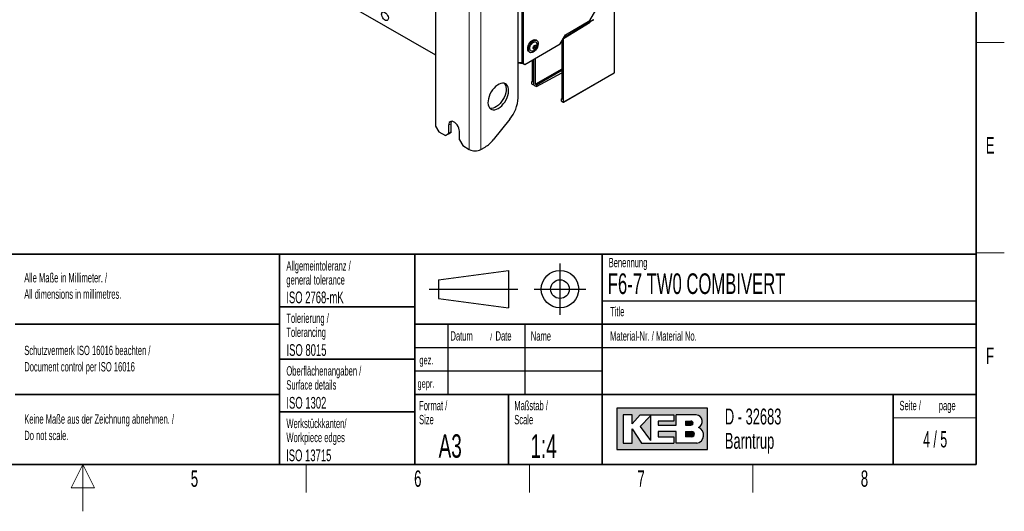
# Paper-space layout 'Blatt4' of a CAD drawing. Header units: millimetres. Extents: x 5 to 418, y 2 to 292.
# Tile 59 of 71: x 203 to 414, y 2 to 107. Entities that reach past the tile are written whole.
import ezdxf

# ---------------------------------------------------------------- set-up
doc = ezdxf.new("R2010")
doc.units = ezdxf.units.MM
doc.layers.add('SLD-0', color=7, linetype='Continuous')
doc.styles.add('SLDTEXTSTYLE0', font='TXT', dxfattribs={"width": 0.7})
doc.styles.add('SLDTEXTSTYLE1', font='TXT', dxfattribs={"width": 0.605})
doc.styles.add('SLDTEXTSTYLE2', font='TXT', dxfattribs={"width": 0.563})

# ---------------------------------------------------------------- blocks, each defined once
blk = doc.blocks.new('SW_NOTE_0_56')
at = {"layer": 'SLD-0', "color": 0, "attachment_point": 1}
for s, insert, char_height, style in [('Basisgerät mit Zubehör', (0, 6.4802509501), 5.0270833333, 'SLDTEXTSTYLE0'), ('basic device with accessories', (1.34835, -0.0238141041), 3.5956, 'SLDTEXTSTYLE1')]:
    blk.add_mtext(s, dxfattribs=dict(at, insert=insert, char_height=char_height, style=style))
blk = doc.blocks.new('SW_NOTE_0_60')
at = {"layer": 'SLD-0', "color": 0, "char_height": 2, "attachment_point": 1, "style": 'SLDTEXTSTYLE1'}
for s, insert in [('Alle Maße in Millimeter. /', (0, 2.5781354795)), ('All dimensions in millimetres.', (0, -0.9218646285))]:
    blk.add_mtext(s, dxfattribs=dict(at, insert=insert))
blk = doc.blocks.new('SW_NOTE_0_63')
at = {"layer": 'SLD-0', "color": 0, "char_height": 2, "attachment_point": 1, "style": 'SLDTEXTSTYLE1'}
for s, insert in [('Keine Maße aus der Zeichnung abnehmen. /', (0, 2.5781354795)), ('Do not scale.', (0, -0.9218646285))]:
    blk.add_mtext(s, dxfattribs=dict(at, insert=insert))
blk = doc.blocks.new('SW_NOTE_0_64')
at = {"layer": 'SLD-0', "color": 0, "char_height": 2, "attachment_point": 1, "style": 'SLDTEXTSTYLE1'}
for s, insert in [('Schutzvermerk ISO 16016 beachten /', (0, 2.5781354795)), ('Document control per ISO 16016', (0, -0.9218646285))]:
    blk.add_mtext(s, dxfattribs=dict(at, insert=insert))
blk = doc.blocks.new('SW_NOTE_0_65')
at = {"layer": 'SLD-0', "color": 0, "char_height": 2, "attachment_point": 1, "style": 'SLDTEXTSTYLE1'}
for s, insert in [('Werkstückkanten/', (0, 2.5781354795)), ('Workpiece edges', (0, -0.4218645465))]:
    blk.add_mtext(s, dxfattribs=dict(at, insert=insert))
blk = doc.blocks.new('SW_NOTE_0_66')
at = {"layer": 'SLD-0', "color": 0, "char_height": 2, "attachment_point": 1, "style": 'SLDTEXTSTYLE1'}
for s, insert in [('Oberflächenangaben /', (0, 2.5781354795)), ('Surface details', (0, -0.4218645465))]:
    blk.add_mtext(s, dxfattribs=dict(at, insert=insert))
blk = doc.blocks.new('SW_NOTE_0_67')
at = {"layer": 'SLD-0', "color": 0, "char_height": 2, "attachment_point": 1, "style": 'SLDTEXTSTYLE1'}
for s, insert in [('Tolerierung /', (0, 2.5781354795)), ('Tolerancing', (0, -0.4218645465))]:
    blk.add_mtext(s, dxfattribs=dict(at, insert=insert))
blk = doc.blocks.new('SW_NOTE_0_68')
at = {"layer": 'SLD-0', "color": 0, "char_height": 2, "attachment_point": 1, "style": 'SLDTEXTSTYLE1'}
for s, insert in [('Allgemeintoleranz /', (0, 2.5781354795)), ('general tolerance', (0, -0.4218645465))]:
    blk.add_mtext(s, dxfattribs=dict(at, insert=insert))
blk = doc.blocks.new('SW_NOTE_0_69')
at = {"layer": 'SLD-0', "color": 0, "char_height": 2, "attachment_point": 1, "style": 'SLDTEXTSTYLE1'}
for s, insert in [('Format /', (0, 2.5781354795)), ('Size', (0, -0.4218645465))]:
    blk.add_mtext(s, dxfattribs=dict(at, insert=insert))
blk = doc.blocks.new('SW_NOTE_0_70')
at = {"layer": 'SLD-0', "color": 0, "attachment_point": 1, "style": 'SLDTEXTSTYLE1'}
for s, insert, char_height in [('Datum', (0, 2.5781354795), 2), ('/', (8.4829859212, 2.0780460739), 1.5), ('Date', (9.6392361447, 2.5781354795), 2)]:
    blk.add_mtext(s, dxfattribs=dict(at, insert=insert, char_height=char_height))
blk = doc.blocks.new('SW_NOTE_0_71')
at = {"layer": 'SLD-0', "color": 0, "char_height": 2, "attachment_point": 1, "style": 'SLDTEXTSTYLE1'}
for s, insert in [('Maßstab /', (0, 2.5781354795)), ('Scale', (0, -0.4218645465))]:
    blk.add_mtext(s, dxfattribs=dict(at, insert=insert))
blk = doc.blocks.new('SW_NOTE_0_72')
at = {"layer": 'SLD-0', "color": 0, "char_height": 3.4, "attachment_point": 1, "style": 'SLDTEXTSTYLE1'}
for s, insert in [('D - 32683', (0, 4.3828303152)), ('Barntrup', (0, -0.8171696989))]:
    blk.add_mtext(s, dxfattribs=dict(at, insert=insert))
blk = doc.blocks.new('SW_NOTE_0_73')
at = {"layer": 'SLD-0', "color": 0, "char_height": 2, "attachment_point": 1, "style": 'SLDTEXTSTYLE1'}
for s, insert in [('Seite /', (0, 2.5781354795)), ('page', (8.413542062, 2.5784205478))]:
    blk.add_mtext(s, dxfattribs=dict(at, insert=insert))

psp = doc.layouts.new('Blatt4')

# ---------------------------------------------------------------- hatches: boundary and pattern name
at = {"linetype": 'Continuous'}
h = psp.add_hatch(color=7, dxfattribs=at)
h.paths.add_polyline_path([(331.1423676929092, 15.18257760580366), (350.5207896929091, 15.18257760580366), (350.5207896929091, 24.04128480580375), (331.1423676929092, 24.04128480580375)], flags=0)
edge = h.paths.add_edge_path(flags=0)
edge.add_arc((347.9991875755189, 18.26988521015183), 1.720915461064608, -81.72003226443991, 70.17096003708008, ccw=False)
edge.add_line((348.2470169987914, 16.56690822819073), (348.2293995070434, 16.56675060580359))
edge.add_line((348.2293995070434, 16.56675060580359), (343.8767592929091, 16.56675060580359))
edge.add_line((343.8767592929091, 16.56675060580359), (343.8767592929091, 19.05826200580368))
edge.add_line((343.8767592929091, 19.05826200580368), (340.0010748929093, 19.05826200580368))
edge.add_line((340.0010748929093, 19.05826200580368), (340.0010748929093, 17.95092360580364))
edge.add_line((340.0010748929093, 17.95092360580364), (343.3230900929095, 17.95092360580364))
edge.add_line((343.3230900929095, 17.95092360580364), (343.3230900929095, 16.56675060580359))
edge.add_line((343.3230900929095, 16.56675060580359), (336.4022250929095, 16.56675060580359))
edge.add_line((336.4022250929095, 16.56675060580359), (334.4643828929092, 19.61193120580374))
edge.add_line((334.4643828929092, 19.61193120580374), (334.4643828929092, 16.56675060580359))
edge.add_line((334.4643828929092, 16.56675060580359), (332.5265406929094, 16.56675060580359))
edge.add_line((332.5265406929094, 16.56675060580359), (332.5265406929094, 22.65711180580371))
edge.add_line((332.5265406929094, 22.65711180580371), (334.4643828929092, 22.65711180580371))
edge.add_line((334.4643828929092, 22.65711180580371), (334.4643828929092, 20.71926960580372))
edge.add_line((334.4643828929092, 20.71926960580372), (336.1253904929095, 22.65711180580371))
edge.add_line((336.1253904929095, 22.65711180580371), (343.3230900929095, 22.65711180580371))
edge.add_line((343.3230900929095, 22.65711180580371), (343.3230900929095, 21.27293880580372))
edge.add_line((343.3230900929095, 21.27293880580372), (340.0010748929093, 21.27293880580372))
edge.add_line((340.0010748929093, 21.27293880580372), (340.0010748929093, 20.44243500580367))
edge.add_line((340.0010748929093, 20.44243500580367), (343.8767592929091, 20.44243500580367))
edge.add_line((343.8767592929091, 20.44243500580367), (343.8767592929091, 22.65711180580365))
edge.add_line((343.8767592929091, 22.65711180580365), (348.1497422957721, 22.65711180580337))
edge.add_line((348.1497422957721, 22.65711180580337), (348.151741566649, 22.65711180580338))
edge.add_line((348.151741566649, 22.65711180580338), (348.1521661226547, 22.65713246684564))
edge.add_arc((347.9523797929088, 21.20834406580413), 1.462498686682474, -64.4589412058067, 82.1484933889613, ccw=False)
psp.add_hatch(color=7, dxfattribs=at).paths.add_polyline_path([(338.3400672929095, 17.12041980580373), (338.3400672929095, 22.38027720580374), (336.1253904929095, 20.16560040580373)], flags=0)
h = psp.add_hatch(color=7, dxfattribs=at)
edge = h.paths.add_edge_path(flags=0)
edge.add_line((345.8146014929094, 20.44243500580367), (346.974194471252, 20.44243500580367))
edge.add_arc((347.0534490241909, 20.85768690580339), 0.4227474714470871, 259.1945394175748, 460.8054605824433)
edge.add_line((346.9741944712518, 21.27293880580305), (345.8146014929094, 21.27293880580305))
edge.add_line((345.8146014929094, 21.27293880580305), (345.8146014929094, 20.44243500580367))
h = psp.add_hatch(color=7, dxfattribs=at)
edge = h.paths.add_edge_path(flags=0)
edge.add_line((345.8146014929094, 17.95092360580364), (347.1991847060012, 17.95092360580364))
edge.add_arc((347.1991847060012, 18.50459280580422), 0.5536692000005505, 270.0000000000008, 450.0000000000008)
edge.add_line((347.1991847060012, 19.05826200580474), (347.1703327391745, 19.05826200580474))
edge.add_line((347.1703327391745, 19.05826200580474), (345.8146014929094, 19.05826200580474))
edge.add_line((345.8146014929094, 19.05826200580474), (345.8146014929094, 17.95092360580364))

# ---------------------------------------------------------------- linework, layer by layer
at = {"color": 7, "linetype": 'Continuous', "lineweight": 25}
for p, q in [((292.3726442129, 206.236357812), (292.3726442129, 84.367641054)), ((259.845730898, 118.3513099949), (292.3726435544, 99.5739230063)), ((310.0503120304, 90.3991583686), (310.0503120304, 118.254019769)), ((310.8458087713, 114.8551100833), (310.8458087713, 97.9118873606)), ((311.1109730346, 114.7020340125), (311.1109730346, 97.7588112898)), ((330.6653201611, 95.85545973), (330.6653201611, 115.1120531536)), ((325.4122077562, 106.9129332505), (327.1799746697, 109.9747934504)), ((319.7730324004, 103.0845957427), (325.4540506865, 106.5972468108)), ((326.2003706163, 107.0469728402), (319.778631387, 103.1772821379)), ((320.1972952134, 103.9024283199), (325.4122077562, 106.9129332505)), ((319.0659243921, 101.9428357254), (320.1972952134, 103.9024283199)), ((311.4645264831, 97.5546421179), (319.0659243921, 101.9428357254)), ((313.4094020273, 101.3620249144), (313.3238136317, 100.973139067)), ((313.4794487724, 101.3000039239), (313.3762041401, 101.2111881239)), ((313.4055133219, 101.3443567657), (313.4794487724, 101.3000039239)), ((313.7067908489, 101.6178505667), (313.4094020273, 101.3620249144)), ((313.512646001, 101.4508409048), (313.4794487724, 101.3000039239)), ((313.4794487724, 101.3000039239), (313.8330028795, 101.0959014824)), ((313.5356133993, 100.8400754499), (313.8330028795, 101.0959014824)), ((313.699282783, 101.6113914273), (313.918591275, 101.4847873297)), ((313.918591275, 101.4847873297), (313.7067908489, 101.6178505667)), ((313.8330028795, 101.0959014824), (313.918591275, 101.4847873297)), ((314.0581223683, 102.6798727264), (313.8813453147, 102.7819239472)), ((319.4194229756, 102.5551146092), (319.4194229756, 90.0479274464)), ((319.7370969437, 103.1053408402), (319.7730324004, 103.0845957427)), ((319.7730324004, 89.5376367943), (319.7730324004, 103.0845957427)), ((312.4064650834, 100.2270781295), (312.5832421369, 100.1250269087)), ((313.3238136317, 100.973139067), (313.5356133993, 100.8400754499)), ((310.0503135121, 97.7879996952), (310.2519069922, 97.8963944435)), ((310.1387025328, 97.9526368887), (310.1066603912, 97.9711344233)), ((310.8458087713, 97.9118873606), (311.1109730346, 97.7588112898)), ((311.1993622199, 97.7077181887), (310.8458087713, 97.9118873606)), ((311.1109730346, 97.7588112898), (311.4645264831, 97.5546421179)), ((311.4645264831, 97.5546421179), (311.1993622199, 97.7077181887)), ((313.0554622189, 98.473069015), (313.0554622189, 93.7217637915)), ((313.4090703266, 93.2114738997), (313.4090703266, 98.6772005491)), ((313.4444249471, 93.1910641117), (313.4444249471, 98.6976124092)), ((313.7980330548, 93.2930867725), (313.7980330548, 98.9017439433)), ((319.4194247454, 96.5382697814), (313.7980330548, 93.2930867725)), ((313.9570781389, 93.2012719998), (319.419425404, 96.3546385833)), ((313.9570781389, 92.7930068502), (319.419425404, 95.7299396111)), ((319.7471252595, 89.480385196), (330.6028150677, 95.7472053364)), ((313.0554626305, 93.9119223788), (312.8964171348, 93.8135785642)), ((312.8964171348, 93.8135785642), (312.8964171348, 93.4053134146)), ((312.8964171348, 93.8135785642), (313.0554622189, 93.7217637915)), ((312.8964171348, 93.4053134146), (313.3206409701, 93.1604142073)), ((313.3831631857, 93.1542223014), (313.4444339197, 93.1895914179)), ((313.5328543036, 93.0379060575), (313.9570781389, 92.7930068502)), ((313.7980330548, 93.2930867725), (313.9570781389, 93.2012719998)), ((313.9570781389, 93.2012719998), (313.9570781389, 92.7930068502)), ((319.4194233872, 90.2380860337), (319.2603792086, 90.1397414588)), ((319.2603792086, 90.1397414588), (319.2603792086, 89.7314763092)), ((319.2603792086, 90.1397414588), (319.4194229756, 90.0479274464)), ((319.2603792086, 89.7314763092), (319.6846030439, 89.4865771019)), ((292.3726442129, 84.367641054), (293.0797497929, 83.1428952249)), ((295.2010718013, 84.5720420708), (295.2010718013, 82.7348245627)), ((295.7314016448, 83.0409774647), (295.7314016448, 84.8781949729)), ((308.2825447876, 85.8429214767), (304.7470116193, 81.4447525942)), ((293.0797497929, 83.1428952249), (294.4939635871, 82.3264869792)), ((294.4939635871, 82.3264869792), (295.2010718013, 82.7348245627)), ((295.0242934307, 82.6326398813), (294.4939635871, 82.3264869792)), ((295.7314016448, 83.0409774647), (295.0242934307, 82.6326398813)), ((295.2010718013, 82.7348245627), (295.7314016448, 83.0409774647)), ((297.499168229, 81.4081617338), (297.499168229, 83.2453792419)), ((297.499168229, 81.4081617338), (298.206273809, 80.1834159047)), ((298.206273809, 80.1834159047), (299.6204876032, 79.367007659)), ((302.0953610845, 79.367007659), (302.979243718, 79.8772622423))]:
    psp.add_line(p, q, dxfattribs=at)
at = {"color": 7, "linetype": 'Continuous', "lineweight": 18}
for p, q in [((299.6204876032, 202.8688093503), (299.6204876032, 79.367007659)), ((302.0953610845, 202.8688093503), (302.0953610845, 79.367007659)), ((330.6302355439, 95.805333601), (330.6302355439, 115.0619270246)), ((310.1387025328, 97.9526368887), (310.1387025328, 97.9637761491)), ((319.7730324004, 89.5376367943), (330.6302355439, 95.805333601)), ((313.4090703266, 93.2114738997), (313.4444255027, 93.2318854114)), ((295.2010718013, 84.5720420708), (295.7314016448, 84.8781949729))]:
    psp.add_line(p, q, dxfattribs=at)
at = {"color": 7, "linetype": 'Continuous', "lineweight": 25, "flags": 128}
for points in [[(281.4849414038, 107.0723744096), (281.2781668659, 107.2640476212), (281.0990346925, 107.5069273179), (280.9634616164, 107.7794446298), (280.8834939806, 108.057367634), (280.866237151, 108.3160194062), (280.9132244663, 108.5324065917), (281.0202809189, 108.6872996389), (281.1778941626, 108.7669471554), (281.3720594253, 108.7642611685), (281.585524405, 108.6794855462), (281.7993216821, 108.5201569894), (281.9944545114, 108.3004238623), (282.1535844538, 108.0398164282), (282.2625721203, 107.7614813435), (282.3117334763, 107.4901666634), (282.2967003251, 107.2499669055), (282.2188084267, 107.0622252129), (282.0849788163, 106.9436307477), (281.9071028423, 106.9047181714), (281.700985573, 106.9489384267), (281.4849414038, 107.0723744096)], [(312.4064650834, 100.2270781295), (312.4059902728, 100.2273546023), (312.2458678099, 100.3735693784), (312.1421720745, 100.5908471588), (312.1014187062, 100.8655317), (312.1261687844, 101.1803667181), (312.2148674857, 101.515567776), (312.3619402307, 101.8500732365), (312.5581469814, 102.1628651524), (312.7911591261, 102.4342878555), (313.0463359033, 102.6472900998), (313.3076430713, 102.788487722), (313.5586617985, 102.8490076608), (313.7836199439, 102.8250468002), (313.8813453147, 102.7819239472)], [(313.0291360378, 100.0777580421), (312.7892559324, 100.0593340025), (312.5827673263, 100.1253033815), (312.4226448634, 100.2715181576), (312.3189491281, 100.488795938), (312.2781957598, 100.7634804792), (312.302945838, 101.0783154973), (312.3916445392, 101.4135165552), (312.5387172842, 101.7480220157), (312.7349240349, 102.0608139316), (312.9679361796, 102.3322366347), (313.2231129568, 102.545238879), (313.4844201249, 102.6864365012), (313.7354388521, 102.74695644), (313.9603969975, 102.7229955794), (314.1451595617, 102.6160579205), (314.2781170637, 102.4328681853), (314.3509152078, 102.1849322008), (314.3589804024, 101.8878273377), (314.3018055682, 101.56022681), (314.1829830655, 101.2227141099), (314.0099788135, 100.8964936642), (313.7936634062, 100.6020615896), (313.5476292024, 100.3579232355), (313.2873348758, 100.1794179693), (313.0291360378, 100.0777580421)], [(313.1032578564, 100.4145426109), (312.9016642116, 100.4038329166), (312.7340165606, 100.4740283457), (312.6138973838, 100.6194336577), (312.5510373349, 100.8282790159), (312.550529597, 101.0836383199), (312.6124150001, 101.3648231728), (312.7316800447, 101.6490608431), (312.8986625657, 101.9133162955), (313.099834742, 102.1361860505), (313.3188982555, 102.2996133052), (313.5381066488, 102.3903570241), (313.7397002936, 102.4010636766), (313.9073472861, 102.3308709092), (314.0274671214, 102.1854659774), (314.0650482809, 102.0927388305)], [(313.522373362, 100.7799145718), (313.3999907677, 100.7827770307), (313.311285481, 100.8535680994), (313.2697622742, 100.9815073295), (313.2817425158, 101.1471228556), (313.3454026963, 101.3251944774), (313.4510510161, 101.4886183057), (313.5826031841, 101.612510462), (313.7200315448, 101.678011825), (313.842414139, 101.6751493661), (313.9311194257, 101.6043582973), (313.9726426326, 101.4764190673), (313.9606617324, 101.310803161), (313.8970015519, 101.1327315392), (313.7913538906, 100.9693080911), (313.6598017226, 100.8454159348), (313.522373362, 100.7799145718)], [(305.8076713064, 88.1444725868), (306.1811134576, 88.3967591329), (306.5438134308, 88.7151978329), (306.8853346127, 89.0906245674), (307.1958541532, 89.5122401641), (307.4664382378, 89.9679153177), (307.6893028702, 90.4445358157), (307.8580364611, 90.9283987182), (307.9677842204, 91.4055804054), (308.0153890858, 91.8623586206), (307.9994826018, 92.2855812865), (307.9205217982, 92.6630771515), (307.7807773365, 92.9839957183), (307.5842702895, 93.2390931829), (307.3366549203, 93.4210358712), (307.0450527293, 93.5245903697), (306.7178535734, 93.5467763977), (306.3644693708, 93.4869527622), (305.9950680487, 93.346843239), (305.6202745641, 93.1304795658), (305.250873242, 92.8440874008), (304.8974903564, 92.495903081), (304.5702898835, 92.0959401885), (304.2786876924, 91.6557089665), (304.0310723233, 91.1878756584), (303.8345652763, 90.7058959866), (303.6948221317, 90.2236326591), (303.615860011, 89.7549698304), (303.5999535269, 89.3133819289), (303.6475597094, 88.9115678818), (303.7573074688, 88.5610982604), (303.9260397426, 88.2720502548), (304.148904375, 88.0527437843), (304.4194884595, 87.9094783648), (304.7300080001, 87.8463809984), (305.0715291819, 87.8652662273), (305.4342291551, 87.9655920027), (305.8076713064, 88.1444725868)], [(307.0822222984, 93.5163937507), (307.1589743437, 93.4264283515), (307.3277079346, 93.1373811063), (307.437455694, 92.7869114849), (307.4850605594, 92.3851027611), (307.4691540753, 91.9435148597), (307.3901932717, 91.4748467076), (307.25044881, 90.9925887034), (307.053941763, 90.510602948), (306.8063263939, 90.0427696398), (306.5147242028, 89.6025445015), (306.1875250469, 89.2025823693), (305.8341408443, 88.8543942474), (305.4647395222, 88.5679990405), (305.0899460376, 88.3516353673), (304.7205447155, 88.211528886), (304.36716183, 88.1517090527), (304.039961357, 88.1738943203), (304.0027944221, 88.1820902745)], [(297.499168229, 83.2453792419), (297.4657773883, 83.5821942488), (297.3675515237, 83.9379919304), (297.2101936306, 84.2920806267), (297.0028522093, 84.6238967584), (296.7575786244, 84.9141393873), (296.4886211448, 85.1459564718), (296.2116162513, 85.305867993), (295.9426614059, 85.3845810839), (295.6973851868, 85.377526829), (295.4900437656, 85.2851020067), (295.3326885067, 85.1126933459), (295.2344600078, 84.8703063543), (295.2010718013, 84.5720420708)], [(295.7314016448, 84.8781949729), (295.7647898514, 85.1764592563), (295.8473265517, 85.392071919)]]:
    psp.add_lwpolyline(points, dxfattribs=at)
at = {"color": 7, "linetype": 'Continuous', "lineweight": 25}
for centre, radius, start, end in [((310.4928508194, 99.5834482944), 1.657682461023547, 254.5164119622, 282.2936055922), ((310.841852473, 99.3119245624), 1.530386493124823, 242.647792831, 277.7223467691), ((330.5403197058, 95.855463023), 0.125, 299.997168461, 0), ((302.3839619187, 90.7525585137), 7.674491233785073, 320.2279731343, 357.3606719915), ((299.61691449, 85.4497573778), 6.508299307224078, 301.1059193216, 322.0212721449), ((300.8579243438, 81.755247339), 2.689784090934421, 242.609628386, 297.390371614)]:
    psp.add_arc(centre, radius, start, end, dxfattribs=at)
at = {"color": 7, "linetype": 'Continuous', "lineweight": 18}
for centre, radius, start, end in [((330.5683489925, 95.7989953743), 0.0622102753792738, 303.6436157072, 5.8476653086), ((330.60371067, 95.8612404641), 0.0618800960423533, 295.3818862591, 354.6397090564)]:
    psp.add_arc(centre, radius, start, end, dxfattribs=at)
at = {"color": 7, "linetype": 'Continuous', "lineweight": 25}
for centre, major_axis, ratio, start_param, end_param in [((326.1988341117, 107.148130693), (0.06208749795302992, 0.1084909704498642), 0.5748567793, 3.942200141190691, 4.710145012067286), ((313.3206682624, 93.2624790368), (-0.06249491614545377, 0.1082561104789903), 0.5775574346, 2.356123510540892, 3.927224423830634), ((313.5328272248, 93.1400022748), (-0.06251396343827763, 0.108289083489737), 0.5772057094, 0.785327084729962, 2.356427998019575), ((319.6846292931, 89.5886425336), (-0.06249491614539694, 0.1082561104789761), 0.5775574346, 2.356123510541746, 3.927224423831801)]:
    psp.add_ellipse(centre, major_axis=major_axis, ratio=ratio, start_param=start_param, end_param=end_param, dxfattribs=at)
psp.add_open_spline([(313.116835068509, 100.4176222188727), (313.210533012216, 100.4476343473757), (313.3853948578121, 100.5036438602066), (313.614364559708, 100.6603218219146), (313.8120035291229, 100.8576160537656), (313.9798615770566, 101.1148317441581), (314.0914839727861, 101.4079175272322), (314.1278466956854, 101.7072442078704), (314.1162293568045, 101.9348456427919), (314.0715387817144, 102.053107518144), (314.0597700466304, 102.084250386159)], degree=3, knots=[0, 0, 0, 0, 0.1382807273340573, 0.2580635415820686, 0.3876613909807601, 0.5288599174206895, 0.6841899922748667, 0.8219805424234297, 0.9531206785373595, 0.9999999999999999, 0.9999999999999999, 0.9999999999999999, 0.9999999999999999], dxfattribs=at)
at = {"layer": 'SLD-0', "lineweight": 35}
for p, q in [((408, 12), (408, 282.5)), ((135, 57), (408, 57)), ((259, 57), (259, 12)), ((288, 57), (288, 12)), ((328, 57.0000000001), (328, 12)), ((408, 57), (408, 12)), ((259, 45.75), (288, 45.75)), ((202.5, 42), (259, 42)), ((408, 42), (288, 42)), ((259, 34.5), (288, 34.5)), ((202.5, 27), (259, 27)), ((288, 27), (408, 27)), ((308, 27), (308, 12)), ((390.2572074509, 27), (390.2572074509, 12)), ((259, 23.25), (288, 23.25)), ((26, 12), (408, 12)), ((135, 12), (408, 12))]:
    psp.add_line(p, q, dxfattribs=at)
at = {"layer": 'SLD-0', "lineweight": 18}
for p, q in [((408, 102.25), (414, 102.25)), ((408, 57.25), (414, 57.25)), ((390.2572074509, 22), (408, 22)), ((217, 12), (214.5, 7)), ((217, 2), (217, 12)), ((219.5, 7), (217, 12)), ((264.75, 6), (264.75, 12)), ((312.5, 6), (312.5, 12)), ((360.25, 6), (360.25, 12)), ((214.5, 7), (219.5, 7))]:
    psp.add_line(p, q, dxfattribs=at)
at = {"layer": 'SLD-0'}
for p, q in [((319, 55), (319, 44)), ((293, 51.5), (308, 53.5)), ((308, 53.5), (308, 45.5)), ((293, 51.5), (293, 47.5)), ((291, 49.5), (310, 49.5)), ((313.5, 49.5), (324.5, 49.5)), ((293, 47.5), (308, 45.5)), ((328, 47.0000000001), (408, 47.0000000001)), ((295, 42), (295, 27)), ((311.5, 42), (311.5, 27)), ((288, 37), (408, 37)), ((288, 32), (328, 32)), ((348.1497422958, 22.6571118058), (348.1517415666, 22.6571118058)), ((348.1517415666, 22.6571118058), (348.1521661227, 22.6571324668)), ((348.229399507, 16.5667506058), (348.2470169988, 16.5669082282))]:
    psp.add_line(p, q, dxfattribs=at)
at = {"layer": 'SLD-0', "linetype": 'Continuous'}
for p, q in [((350.5207896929, 24.0412848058), (331.1423676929, 24.0412848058)), ((331.1423676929, 24.0412848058), (331.1423676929, 15.1825776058)), ((350.5207896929, 15.1825776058), (350.5207896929, 24.0412848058)), ((334.4643828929, 22.6571118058), (332.5265406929, 22.6571118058)), ((332.5265406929, 22.6571118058), (332.5265406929, 16.5667506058)), ((334.4643828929, 20.7192696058), (336.1253904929, 22.6571118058)), ((334.4643828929, 20.7192696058), (334.4643828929, 22.6571118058)), ((336.1253904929, 22.6571118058), (343.3230900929, 22.6571118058)), ((338.3400672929, 22.3802772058), (336.1253904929, 20.1656004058)), ((338.3400672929, 22.3802772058), (338.3400672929, 17.1204198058)), ((340.0010748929, 21.2729388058), (340.0010748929, 20.4424350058)), ((343.3230900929, 21.2729388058), (340.0010748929, 21.2729388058)), ((343.3230900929, 22.6571118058), (343.3230900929, 21.2729388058)), ((348.1497422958, 22.6571118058), (343.8767592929, 22.6571118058)), ((343.8767592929, 20.4424350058), (343.8767592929, 22.6571118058)), ((345.8146014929, 21.2729388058), (346.9741944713, 21.2729388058)), ((345.8146014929, 21.2729388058), (345.8146014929, 20.4424350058)), ((348.1497422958, 22.6571118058), (348.1517415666, 22.6571118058)), ((348.1517415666, 22.6571118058), (348.1521661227, 22.6571324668)), ((334.4643828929, 16.5667506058), (334.4643828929, 19.6119312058)), ((334.4643828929, 19.6119312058), (336.4022250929, 16.5667506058)), ((336.1253904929, 20.1656004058), (338.3400672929, 17.1204198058)), ((340.0010748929, 20.4424350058), (343.8767592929, 20.4424350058)), ((340.0010748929, 19.0582620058), (340.0010748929, 17.9509236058)), ((343.8767592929, 19.0582620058), (340.0010748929, 19.0582620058)), ((343.8767592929, 16.5667506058), (343.8767592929, 19.0582620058)), ((345.8146014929, 20.4424350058), (346.9741944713, 20.4424350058)), ((345.8146014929, 19.0582620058), (347.199184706, 19.0582620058)), ((345.8146014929, 19.0582620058), (345.8146014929, 17.9509236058)), ((347.1703327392, 19.0582620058), (347.199184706, 19.0582620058)), ((340.0010748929, 17.9509236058), (343.3230900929, 17.9509236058)), ((343.3230900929, 17.9509236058), (343.3230900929, 16.5667506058)), ((347.199184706, 17.9509236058), (345.8146014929, 17.9509236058)), ((331.1423676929, 15.1825776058), (350.5207896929, 15.1825776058)), ((332.5265406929, 16.5667506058), (334.4643828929, 16.5667506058)), ((336.4022250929, 16.5667506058), (343.3230900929, 16.5667506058)), ((348.229399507, 16.5667506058), (343.8767592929, 16.5667506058)), ((348.229399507, 16.5667506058), (348.2470169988, 16.5669082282))]:
    psp.add_line(p, q, dxfattribs=at)
at = {"layer": 'SLD-0'}
for radius in [3.999999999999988, 1.999999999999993]:
    psp.add_circle((319, 49.5), radius, dxfattribs=at)
at = {"layer": 'SLD-0', "linetype": 'Continuous'}
for centre, radius, start, end in [((347.0534490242, 20.8576869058), 0.4227474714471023, 259.1945394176, 100.8054605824), ((347.9523797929, 21.2083440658), 1.46249868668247, 295.5410587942, 82.1484933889), ((347.199184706, 18.5045928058), 0.5536692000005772, 270, 90), ((347.9991875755, 18.2698852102), 1.720915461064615, 278.2799677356, 70.1709600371)]:
    psp.add_arc(centre, radius, start, end, dxfattribs=at)

# ---------------------------------------------------------------- block references
at = {"layer": 'SLD-0', "color": 7}
psp.add_blockref('SW_NOTE_0_56', (136.2103618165, 65.3770073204), dxfattribs=at)
at = {"layer": 'SLD-0'}
for name, p in [('SW_NOTE_0_68', (260.5043854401, 52.9003064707)), ('SW_NOTE_0_60', (204.4639500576, 50.3606872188)), ('SW_NOTE_0_67', (260.5022836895, 41.7004098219)), ('SW_NOTE_0_70', (295.5861619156, 37.9261102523)), ('SW_NOTE_0_64', (204.4639500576, 34.8276741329)), ('SW_NOTE_0_66', (260.5027641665, 30.4450935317)), ('SW_NOTE_0_69', (288.8790098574, 23.0287702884)), ('SW_NOTE_0_71', (309.2314641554, 23.0287700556)), ('SW_NOTE_0_73', (391.5827404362, 23.0329928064)), ('SW_NOTE_0_72', (354.2591907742, 19.5828264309)), ('SW_NOTE_0_63', (204.4639500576, 20.1508694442)), ('SW_NOTE_0_65', (260.5090753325, 19.2125013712))]:
    psp.add_blockref(name, p, dxfattribs=at)

# ---------------------------------------------------------------- texts
for s, insert, char_height, attachment_point, style in [('E', (410.9815679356, 82.0010772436), 3.5, 2, 'SLDTEXTSTYLE1'), ('Benennung', (329.4092408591, 56.1865848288), 2, 1, 'SLDTEXTSTYLE1'), ('F6-7 TW0 COMBIVERT', (329.222041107, 52.8643539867), 4.4, 1, 'SLDTEXTSTYLE1'), ('ISO 2768-mK', (260.4940938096, 48.9932287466), 2.5, 1, 'SLDTEXTSTYLE1'), ('Title', (329.7169273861, 45.7051426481), 2, 1, 'SLDTEXTSTYLE1'), ('Name', (312.770034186, 40.4793879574), 2, 1, 'SLDTEXTSTYLE1'), ('Material-Nr. / Material No.', (329.7169273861, 40.4793879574), 2, 1, 'SLDTEXTSTYLE1'), ('ISO 8015', (260.5277662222, 37.732972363), 2.5, 1, 'SLDTEXTSTYLE1'), ('F', (410.9536166, 37.0010772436), 3.5, 2, 'SLDTEXTSTYLE1'), ('gez.', (288.9470592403, 35.2328921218), 1.8, 1, 'SLDTEXTSTYLE1'), ('gepr.', (288.5445949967, 30.2118970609), 1.8, 1, 'SLDTEXTSTYLE1'), ('ISO 1302', (260.5038336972, 26.4529504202), 2.5, 1, 'SLDTEXTSTYLE1'), ('4 / 5', (399.2207129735, 19.1523676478), 3.5, 2, 'SLDTEXTSTYLE2'), ('A3', (293.0566699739, 18.4626222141), 5, 1, 'SLDTEXTSTYLE1'), ('1:4', (312.6833009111, 18.426931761), 5, 1, 'SLDTEXTSTYLE1'), ('ISO 13715', (260.4472726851, 15.2160422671), 2.5, 1, 'SLDTEXTSTYLE1'), ('5', (240.8527123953, 10.7429955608), 3.5, 2, 'SLDTEXTSTYLE1'), ('6', (288.6027123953, 10.7429955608), 3.5, 2, 'SLDTEXTSTYLE1'), ('7', (336.3527123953, 10.7429955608), 3.5, 2, 'SLDTEXTSTYLE1'), ('8', (384.1027123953, 10.7429955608), 3.5, 2, 'SLDTEXTSTYLE1')]:
    psp.add_mtext(s, dxfattribs=dict(at, insert=insert, char_height=char_height, attachment_point=attachment_point, style=style))

doc.saveas('drawing.dxf')
